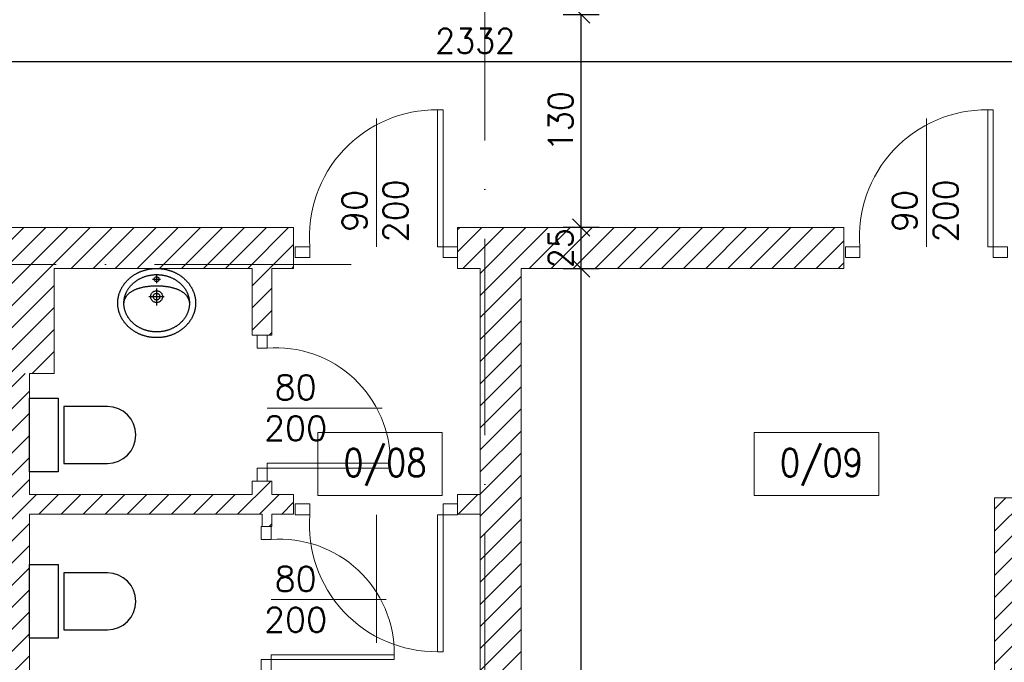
# Model space of a CAD drawing. Header units: millimetres. Extents: x -37273 to 136949, y -1495242345 to -598.
# Tile 22 of 44: x 68792 to 69393, y -17265 to -16872. Entities that reach past the tile are written whole.
import ezdxf

# ---------------------------------------------------------------- set-up
doc = ezdxf.new("R2010")
doc.units = ezdxf.units.MM
doc.linetypes.add('ACAD_ISO10W100', pattern=[18, 12, -3, 0, -3])
for name, color, linetype in [('0-urządzenia', 6, 'Continuous'), ('wym', 1, 'Continuous'), ('ściana', 7, 'Continuous')]:
    doc.layers.add(name, color=color, linetype=linetype)
for name, color, linetype, lineweight in [('A-DRZ', 3, 'Continuous', 13), ('F-BIL-OP', 103, 'Continuous', 9), ('wymiarowannie', 253, 'Continuous', 5)]:
    doc.layers.add(name, color=color, linetype=linetype, lineweight=lineweight)
doc.styles.add('SIMPLEX', font='simplex', dxfattribs={"width": 0.85})
doc.styles.get("Standard").update_dxf_attribs({"font": 'arial.ttf'})
doc.styles.add('WYM_50', font='simplex.shx', dxfattribs={"width": 0.95})
doc.dimstyles.new('50', dxfattribs={"dimtxt": 15, "dimasz": 0.15, "dimexe": 13, "dimexo": 30, "dimgap": 5, "dimtad": 1, "dimdec": 0, "dimrnd": 0.5, "dimzin": 1, "dimdsep": 46, "dimtxsty": 'WYM_50', "dimblk": 'A', "dimcen": 3, "dimdle": 5, "dimse1": 1, "dimse2": 1, "dimclrd": 256, "dimclre": 256, "dimclrt": 2, "dimaunit": 1, "dimadec": 0, "dimazin": 0, "dimtfac": 0.32, "dimtdec": 0, "dimtix": 1, "dimtmove": 1, "dimatfit": 3, "dimldrblk": 'A', "dimfxl": 1, "dimtvp": 0.08, "dimtolj": 1, "dimtzin": 1, "dimarcsym": 0})

# ---------------------------------------------------------------- blocks, each defined once
blk = doc.blocks.new('DRZWI80')
at = {"layer": 'A-DRZ', "extrusion": (0, 0, -1)}
for points in [[(-63186.49, 25780.28), (-63183.49, 25780.28), (-63183.49, 25856.28)], [(-63186.49, 25856.28), (-63183.49, 25856.28)]]:
    blk.add_lwpolyline(points, dxfattribs=at)
at = {"layer": 'A-DRZ'}
for points in [[(63186.49, 25780.28), (63186.49, 25856.28)], [(63149.49, 25780.28), (63149.49, 25851.36)]]:
    blk.add_lwpolyline(points, dxfattribs=at)
for points in [[(63104.49, 25774.28), (63104.49, 25780.28), (63112.49, 25780.28), (63112.49, 25774.28)], [(63194.49, 25774.28), (63194.49, 25780.28), (63186.49, 25780.28), (63186.49, 25774.28)]]:
    blk.add_lwpolyline(points, close=True, dxfattribs=at)
at = {"layer": 'A-DRZ', "color": 1}
blk.add_arc((63182.77, 25785.79), 70.49, 89.4084, 184.4877, dxfattribs=at)
blk = doc.blocks.new('GFT43')
at = {"layer": 'A-DRZ'}
blk.add_blockref('DRZWI80', (-63194.49, -25774.28), dxfattribs=at)
blk = doc.blocks.new('LA-WC2')
at = {"color": 0}
blk.add_lwpolyline([(17.35, 21), (17.35, 47.5, 1), (-17.5, 47.5), (-17.5, 21)], format="xyb", close=True, dxfattribs=at)
blk.add_lwpolyline([(-22.5, 17.5), (22.5, 17.5), (22.5, 0), (-22.5, 0)], close=True, dxfattribs=at)
blk = doc.blocks.new('dsdfsdf')
at = {"layer": '0-urządzenia'}
for points in [[(26.84, -0.17), (26.84, -0.55), (26.83, -0.94), (26.81, -1.33), (26.78, -1.71), (26.75, -2.09), (26.72, -2.47), (26.67, -2.85), (26.62, -3.23), (26.56, -3.6), (26.5, -3.98), (26.43, -4.35), (26.35, -4.72), (26.27, -5.08), (26.18, -5.45), (26.08, -5.81), (25.98, -6.18), (25.87, -6.53), (25.76, -6.89), (25.64, -7.25), (25.51, -7.6), (25.38, -7.95), (25.24, -8.3), (25.1, -8.64), (24.95, -8.98), (24.79, -9.32), (24.63, -9.66), (24.46, -10), (24.29, -10.33), (24.11, -10.66), (23.93, -10.99), (23.74, -11.31), (23.55, -11.63), (23.35, -11.95), (23.14, -12.26), (22.93, -12.58), (22.72, -12.89), (22.5, -13.19), (22.27, -13.49), (22.04, -13.79), (21.81, -14.09), (21.57, -14.38), (21.33, -14.67), (21.08, -14.96), (20.82, -15.24), (20.56, -15.52), (20.3, -15.8), (20.03, -16.07), (19.76, -16.34), (19.48, -16.6), (19.2, -16.87), (18.92, -17.12), (18.63, -17.38), (18.33, -17.63), (18.03, -17.87), (17.73, -18.12), (17.42, -18.35), (17.11, -18.59), (16.8, -18.82), (16.48, -19.04), (16.16, -19.27), (15.83, -19.48), (15.5, -19.7), (15.17, -19.91), (14.83, -20.11), (14.49, -20.31), (14.15, -20.5), (13.8, -20.7), (13.45, -20.88), (13.09, -21.06), (12.74, -21.24), (12.37, -21.41), (12.01, -21.58), (11.64, -21.74), (11.27, -21.9), (10.9, -22.06), (10.52, -22.2), (10.14, -22.35), (9.76, -22.49), (9.37, -22.62), (8.98, -22.75), (8.59, -22.87), (8.2, -22.99), (7.8, -23.1), (7.4, -23.21), (7, -23.31), (6.6, -23.4), (6.19, -23.49), (5.78, -23.58), (5.37, -23.66), (4.96, -23.73), (4.54, -23.8), (4.12, -23.86), (3.7, -23.92), (3.28, -23.97), (2.86, -24.02), (2.43, -24.06), (2, -24.09), (1.57, -24.12), (1.14, -24.14), (0.71, -24.15), (0.28, -24.16), (-0.16, -24.17), (-0.16, -24.17), (-0.6, -24.16), (-1.03, -24.15), (-1.47, -24.14), (-1.9, -24.12), (-2.33, -24.09), (-2.76, -24.06), (-3.18, -24.02), (-3.61, -23.97), (-4.03, -23.92), (-4.45, -23.86), (-4.87, -23.8), (-5.28, -23.73), (-5.69, -23.66), (-6.11, -23.58), (-6.51, -23.49), (-6.92, -23.4), (-7.33, -23.31), (-7.73, -23.21), (-8.13, -23.1), (-8.52, -22.99), (-8.92, -22.87), (-9.31, -22.75), (-9.7, -22.62), (-10.08, -22.49), (-10.46, -22.35), (-10.84, -22.2), (-11.22, -22.06), (-11.59, -21.9), (-11.97, -21.74), (-12.33, -21.58), (-12.7, -21.41), (-13.06, -21.24), (-13.42, -21.06), (-13.77, -20.88), (-14.12, -20.7), (-14.47, -20.5), (-14.81, -20.31), (-15.16, -20.11), (-15.49, -19.91), (-15.83, -19.7), (-16.16, -19.48), (-16.48, -19.27), (-16.8, -19.04), (-17.12, -18.82), (-17.44, -18.59), (-17.75, -18.35), (-18.05, -18.12), (-18.36, -17.87), (-18.65, -17.63), (-18.95, -17.38), (-19.24, -17.12), (-19.52, -16.87), (-19.81, -16.6), (-20.08, -16.34), (-20.35, -16.07), (-20.62, -15.8), (-20.89, -15.52), (-21.14, -15.24), (-21.4, -14.96), (-21.65, -14.67), (-21.89, -14.38), (-22.13, -14.09), (-22.37, -13.79), (-22.6, -13.49), (-22.82, -13.19), (-23.04, -12.89), (-23.26, -12.58), (-23.47, -12.26), (-23.67, -11.95), (-23.87, -11.63), (-24.06, -11.31), (-24.25, -10.99), (-24.44, -10.66), (-24.61, -10.33), (-24.79, -10), (-24.95, -9.66), (-25.11, -9.32), (-25.27, -8.98), (-25.42, -8.64), (-25.56, -8.3), (-25.7, -7.95), (-25.83, -7.6), (-25.96, -7.25), (-26.08, -6.89), (-26.19, -6.53), (-26.3, -6.18), (-26.41, -5.81), (-26.5, -5.45), (-26.59, -5.08), (-26.67, -4.72), (-26.75, -4.35), (-26.82, -3.98), (-26.89, -3.6), (-26.94, -3.23), (-26.99, -2.85), (-27.04, -2.47), (-27.08, -2.09), (-27.11, -1.71), (-27.13, -1.33), (-27.15, -0.94), (-27.16, -0.55), (-27.16, -0.17), (-27.16, -0.17), (-27.16, 0.22), (-27.15, 0.61), (-27.13, 0.99), (-27.11, 1.38), (-27.08, 1.76), (-27.04, 2.14), (-26.99, 2.52), (-26.94, 2.89), (-26.89, 3.27), (-26.82, 3.64), (-26.75, 4.01), (-26.67, 4.38), (-26.59, 4.75), (-26.5, 5.12), (-26.41, 5.48), (-26.3, 5.84), (-26.19, 6.2), (-26.08, 6.56), (-25.96, 6.91), (-25.83, 7.27), (-25.7, 7.62), (-25.56, 7.96), (-25.42, 8.31), (-25.27, 8.65), (-25.11, 8.99), (-24.95, 9.33), (-24.79, 9.66), (-24.61, 10), (-24.44, 10.33), (-24.25, 10.65), (-24.06, 10.98), (-23.87, 11.3), (-23.67, 11.62), (-23.47, 11.93), (-23.26, 12.24), (-23.04, 12.55), (-22.82, 12.86), (-22.6, 13.16), (-22.37, 13.46), (-22.13, 13.76), (-21.89, 14.05), (-21.65, 14.34), (-21.4, 14.63), (-21.14, 14.91), (-20.89, 15.19), (-20.62, 15.47), (-20.35, 15.74), (-20.08, 16.01), (-19.81, 16.27), (-19.52, 16.53), (-19.24, 16.79), (-18.95, 17.04), (-18.65, 17.29), (-18.36, 17.54), (-18.05, 17.78), (-17.75, 18.02), (-17.44, 18.25), (-17.12, 18.48), (-16.8, 18.71), (-16.48, 18.93), (-16.16, 19.15), (-15.83, 19.36), (-15.49, 19.57), (-15.16, 19.78), (-14.81, 19.98), (-14.47, 20.17), (-14.12, 20.36), (-13.77, 20.55), (-13.42, 20.73), (-13.06, 20.91), (-12.7, 21.08), (-12.33, 21.25), (-11.97, 21.41), (-11.59, 21.57), (-11.22, 21.72), (-10.84, 21.87), (-10.46, 22.01), (-10.08, 22.15), (-9.7, 22.29), (-9.31, 22.41), (-8.92, 22.54), (-8.52, 22.65), (-8.13, 22.77), (-7.73, 22.87), (-7.33, 22.97), (-6.92, 23.07), (-6.51, 23.16), (-6.11, 23.25), (-5.69, 23.33), (-5.28, 23.4), (-4.87, 23.47), (-4.45, 23.53), (-4.03, 23.59), (-3.61, 23.64), (-3.18, 23.68), (-2.76, 23.72), (-2.33, 23.76), (-1.9, 23.78), (-1.47, 23.81), (-1.03, 23.82), (-0.6, 23.83), (-0.16, 23.83), (-0.16, 23.83), (0.28, 23.83), (0.71, 23.82), (1.14, 23.81), (1.57, 23.78), (2, 23.76), (2.43, 23.72), (2.86, 23.68), (3.28, 23.64), (3.7, 23.59), (4.12, 23.53), (4.54, 23.47), (4.96, 23.4), (5.37, 23.33), (5.78, 23.25), (6.19, 23.16), (6.6, 23.07), (7, 22.97), (7.4, 22.87), (7.8, 22.77), (8.2, 22.65), (8.59, 22.54), (8.98, 22.41), (9.37, 22.29), (9.76, 22.15), (10.14, 22.01), (10.52, 21.87), (10.9, 21.72), (11.27, 21.57), (11.64, 21.41), (12.01, 21.25), (12.37, 21.08), (12.74, 20.91), (13.09, 20.73), (13.45, 20.55), (13.8, 20.36), (14.15, 20.17), (14.49, 19.98), (14.83, 19.78), (15.17, 19.57), (15.5, 19.36), (15.83, 19.15), (16.16, 18.93), (16.48, 18.71), (16.8, 18.48), (17.11, 18.25), (17.42, 18.02), (17.73, 17.78), (18.03, 17.54), (18.33, 17.29), (18.63, 17.04), (18.92, 16.79), (19.2, 16.53), (19.48, 16.27), (19.76, 16.01), (20.03, 15.74), (20.3, 15.47), (20.56, 15.19), (20.82, 14.91), (21.08, 14.63), (21.33, 14.34), (21.57, 14.05), (21.81, 13.76), (22.04, 13.46), (22.27, 13.16), (22.5, 12.86), (22.72, 12.55), (22.93, 12.24), (23.14, 11.93), (23.35, 11.62), (23.55, 11.3), (23.74, 10.98), (23.93, 10.65), (24.11, 10.33), (24.29, 10), (24.46, 9.66), (24.63, 9.33), (24.79, 8.99), (24.95, 8.65), (25.1, 8.31), (25.24, 7.96), (25.38, 7.62), (25.51, 7.27), (25.64, 6.91), (25.76, 6.56), (25.87, 6.2), (25.98, 5.84), (26.08, 5.48), (26.18, 5.12), (26.27, 4.75), (26.35, 4.38), (26.43, 4.01), (26.5, 3.64), (26.56, 3.27), (26.62, 2.89), (26.67, 2.52), (26.72, 2.14), (26.75, 1.76), (26.78, 1.38), (26.81, 0.99), (26.83, 0.61), (26.84, 0.22), (26.84, -0.17)], [(22.59, -0.29), (22.58, -0.68), (22.57, -1.06), (22.55, -1.44), (22.52, -1.82), (22.48, -2.2), (22.44, -2.58), (22.39, -2.95), (22.32, -3.32), (22.25, -3.69), (22.18, -4.06), (22.09, -4.43), (22, -4.79), (21.9, -5.15), (21.79, -5.51), (21.68, -5.86), (21.56, -6.21), (21.43, -6.56), (21.29, -6.91), (21.15, -7.25), (20.99, -7.59), (20.84, -7.93), (20.67, -8.27), (20.5, -8.6), (20.32, -8.93), (20.14, -9.25), (19.95, -9.57), (19.75, -9.89), (19.54, -10.21), (19.33, -10.52), (19.12, -10.82), (18.89, -11.13), (18.67, -11.43), (18.43, -11.72), (18.19, -12.02), (17.94, -12.31), (17.69, -12.59), (17.43, -12.87), (17.17, -13.15), (16.9, -13.42), (16.62, -13.69), (16.34, -13.95), (16.06, -14.21), (15.77, -14.46), (15.47, -14.71), (15.17, -14.96), (14.86, -15.2), (14.55, -15.43), (14.24, -15.66), (13.92, -15.89), (13.59, -16.11), (13.26, -16.32), (12.93, -16.53), (12.59, -16.74), (12.24, -16.94), (11.89, -17.13), (11.54, -17.32), (11.19, -17.51), (10.83, -17.69), (10.46, -17.86), (10.09, -18.03), (9.72, -18.19), (9.35, -18.34), (8.97, -18.49), (8.58, -18.64), (8.2, -18.77), (7.81, -18.91), (7.41, -19.03), (7.02, -19.15), (6.62, -19.26), (6.21, -19.37), (5.81, -19.47), (5.4, -19.57), (4.99, -19.65), (4.57, -19.73), (4.15, -19.81), (3.73, -19.87), (3.31, -19.94), (2.88, -19.99), (2.45, -20.04), (2.02, -20.08), (1.59, -20.11), (1.16, -20.13), (0.72, -20.15), (0.28, -20.16), (-0.16, -20.17), (-0.16, -20.17), (-0.6, -20.16), (-1.04, -20.15), (-1.48, -20.13), (-1.91, -20.11), (-2.35, -20.08), (-2.78, -20.04), (-3.21, -19.99), (-3.63, -19.94), (-4.05, -19.87), (-4.48, -19.81), (-4.89, -19.73), (-5.31, -19.65), (-5.72, -19.57), (-6.13, -19.47), (-6.54, -19.37), (-6.94, -19.26), (-7.34, -19.15), (-7.74, -19.03), (-8.13, -18.91), (-8.52, -18.77), (-8.91, -18.64), (-9.29, -18.49), (-9.67, -18.34), (-10.05, -18.19), (-10.42, -18.03), (-10.79, -17.86), (-11.15, -17.69), (-11.51, -17.51), (-11.87, -17.32), (-12.22, -17.13), (-12.57, -16.94), (-12.91, -16.74), (-13.25, -16.53), (-13.58, -16.32), (-13.91, -16.11), (-14.24, -15.89), (-14.56, -15.66), (-14.88, -15.43), (-15.19, -15.2), (-15.49, -14.96), (-15.79, -14.71), (-16.09, -14.46), (-16.38, -14.21), (-16.67, -13.95), (-16.95, -13.69), (-17.22, -13.42), (-17.49, -13.15), (-17.76, -12.87), (-18.01, -12.59), (-18.27, -12.31), (-18.51, -12.02), (-18.75, -11.72), (-18.99, -11.43), (-19.22, -11.13), (-19.44, -10.82), (-19.66, -10.52), (-19.87, -10.21), (-20.07, -9.89), (-20.27, -9.57), (-20.46, -9.25), (-20.65, -8.93), (-20.82, -8.6), (-21, -8.27), (-21.16, -7.93), (-21.32, -7.59), (-21.47, -7.25), (-21.61, -6.91), (-21.75, -6.56), (-21.88, -6.21), (-22, -5.86), (-22.12, -5.51), (-22.22, -5.15), (-22.32, -4.79), (-22.42, -4.43), (-22.5, -4.06), (-22.58, -3.69), (-22.65, -3.32), (-22.71, -2.95), (-22.76, -2.58), (-22.81, -2.2), (-22.85, -1.82), (-22.87, -1.44), (-22.9, -1.06), (-22.91, -0.68), (-22.91, -0.29), (-22.91, -0.29), (-22.91, 0.09), (-22.9, 0.48), (-22.87, 0.86), (-22.85, 1.24), (-22.81, 1.62), (-22.76, 1.99), (-22.71, 2.37), (-22.65, 2.74), (-22.58, 3.11), (-22.5, 3.48), (-22.42, 3.84), (-22.32, 4.2), (-22.22, 4.56), (-22.12, 4.92), (-22, 5.28), (-21.88, 5.63), (-21.75, 5.98), (-21.61, 6.33), (-21.47, 6.67), (-21.32, 7.01), (-21.16, 7.35), (-21, 7.68), (-20.82, 8.01), (-20.65, 8.34), (-20.46, 8.67), (-20.27, 8.99), (-20.07, 9.31), (-19.87, 9.62), (-19.66, 9.93), (-19.44, 10.24), (-19.22, 10.55), (-18.99, 10.85), (-18.75, 11.14), (-18.51, 11.43), (-18.27, 11.72), (-18.01, 12.01), (-17.76, 12.29), (-17.49, 12.56), (-17.22, 12.83), (-16.95, 13.1), (-16.67, 13.37), (-16.38, 13.62), (-16.09, 13.88), (-15.79, 14.13), (-15.49, 14.37), (-15.19, 14.61), (-14.88, 14.85), (-14.56, 15.08), (-14.24, 15.3), (-13.91, 15.52), (-13.58, 15.74), (-13.25, 15.95), (-12.91, 16.16), (-12.57, 16.36), (-12.22, 16.55), (-11.87, 16.74), (-11.51, 16.92), (-11.15, 17.1), (-10.79, 17.28), (-10.42, 17.44), (-10.05, 17.6), (-9.67, 17.76), (-9.29, 17.91), (-8.91, 18.05), (-8.52, 18.19), (-8.13, 18.32), (-7.74, 18.45), (-7.34, 18.57), (-6.94, 18.68), (-6.54, 18.79), (-6.13, 18.89), (-5.72, 18.98), (-5.31, 19.07), (-4.89, 19.15), (-4.48, 19.22), (-4.05, 19.29), (-3.63, 19.35), (-3.21, 19.41), (-2.78, 19.45), (-2.35, 19.49), (-1.91, 19.53), (-1.48, 19.55), (-1.04, 19.57), (-0.6, 19.58), (-0.16, 19.58), (-0.16, 19.58), (0.28, 19.58), (0.72, 19.57), (1.16, 19.55), (1.59, 19.53), (2.02, 19.49), (2.45, 19.45), (2.88, 19.41), (3.31, 19.35), (3.73, 19.29), (4.15, 19.22), (4.57, 19.15), (4.99, 19.07), (5.4, 18.98), (5.81, 18.89), (6.21, 18.79), (6.62, 18.68), (7.02, 18.57), (7.41, 18.45), (7.81, 18.32), (8.2, 18.19), (8.58, 18.05), (8.97, 17.91), (9.35, 17.76), (9.72, 17.6), (10.09, 17.44), (10.46, 17.28), (10.83, 17.1), (11.19, 16.92), (11.54, 16.74), (11.89, 16.55), (12.24, 16.36), (12.59, 16.16), (12.93, 15.95), (13.26, 15.74), (13.59, 15.52), (13.92, 15.3), (14.24, 15.08), (14.55, 14.85), (14.86, 14.61), (15.17, 14.37), (15.47, 14.13), (15.77, 13.88), (16.06, 13.62), (16.34, 13.37), (16.62, 13.1), (16.9, 12.83), (17.17, 12.56), (17.43, 12.29), (17.69, 12.01), (17.94, 11.72), (18.19, 11.43), (18.43, 11.14), (18.67, 10.85), (18.89, 10.55), (19.12, 10.24), (19.33, 9.93), (19.54, 9.62), (19.75, 9.31), (19.95, 8.99), (20.14, 8.67), (20.32, 8.34), (20.5, 8.01), (20.67, 7.68), (20.84, 7.35), (20.99, 7.01), (21.15, 6.67), (21.29, 6.33), (21.43, 5.98), (21.56, 5.63), (21.68, 5.28), (21.79, 4.92), (21.9, 4.56), (22, 4.2), (22.09, 3.84), (22.18, 3.48), (22.25, 3.11), (22.32, 2.74), (22.39, 2.37), (22.44, 1.99), (22.48, 1.62), (22.52, 1.24), (22.55, 0.86), (22.57, 0.48), (22.58, 0.09), (22.59, -0.29)], [(-0.24, 18.15), (0.22, 18.08), (0.64, 17.91), (1, 17.63), (1.27, 17.28), (1.45, 16.86), (1.51, 16.4), (1.45, 15.93), (1.27, 15.51), (1, 15.16), (0.64, 14.89), (0.22, 14.71), (-0.24, 14.65), (-0.71, 14.71), (-1.12, 14.89), (-1.48, 15.16), (-1.75, 15.51), (-1.93, 15.93), (-1.99, 16.4), (-1.93, 16.86), (-1.75, 17.28), (-1.48, 17.63), (-1.12, 17.91), (-0.71, 18.08)], [(-0.22, 8.41), (0.23, 8.38), (0.66, 8.31), (1.08, 8.2), (1.48, 8.04), (1.85, 7.85), (2.2, 7.61), (2.53, 7.35), (2.83, 7.05), (3.09, 6.73), (3.32, 6.37), (3.52, 6), (3.68, 5.6), (3.79, 5.18), (3.86, 4.75), (3.88, 4.31), (3.86, 3.86), (3.79, 3.43), (3.68, 3.01), (3.52, 2.62), (3.32, 2.24), (3.09, 1.89), (2.83, 1.56), (2.53, 1.27), (2.2, 1), (1.85, 0.77), (1.48, 0.57), (1.08, 0.42), (0.66, 0.3), (0.23, 0.23), (-0.22, 0.21), (-0.66, 0.23), (-1.09, 0.3), (-1.51, 0.42), (-1.91, 0.57), (-2.28, 0.77), (-2.63, 1), (-2.96, 1.27), (-3.26, 1.56), (-3.52, 1.89), (-3.75, 2.24), (-3.95, 2.62), (-4.11, 3.01), (-4.22, 3.43), (-4.29, 3.86), (-4.32, 4.31), (-4.29, 4.75), (-4.22, 5.18), (-4.11, 5.6), (-3.95, 6), (-3.75, 6.37), (-3.52, 6.73), (-3.26, 7.05), (-2.96, 7.35), (-2.63, 7.61), (-2.28, 7.85), (-1.91, 8.04), (-1.51, 8.2), (-1.09, 8.31), (-0.66, 8.38)], [(-0.22, 6.61), (0.25, 6.56), (0.68, 6.43), (1.07, 6.21), (1.41, 5.93), (1.69, 5.59), (1.9, 5.2), (2.04, 4.77), (2.08, 4.31), (2.04, 3.84), (1.9, 3.41), (1.69, 3.02), (1.41, 2.68), (1.07, 2.4), (0.68, 2.19), (0.25, 2.05), (-0.22, 2.01), (-0.68, 2.05), (-1.11, 2.19), (-1.5, 2.4), (-1.84, 2.68), (-2.12, 3.02), (-2.33, 3.41), (-2.47, 3.84), (-2.52, 4.31), (-2.47, 4.77), (-2.33, 5.2), (-2.12, 5.59), (-1.84, 5.93), (-1.5, 6.21), (-1.11, 6.43), (-0.68, 6.56)]]:
    blk.add_lwpolyline(points, close=True, dxfattribs=at)
for points in [[(-3.07, 16.4), (2.59, 16.4)], [(-0.24, 19.18), (-0.24, 13.71)], [(-22.91, -1.17), (-22.91, -0.81), (-22.89, -0.46), (-22.86, -0.12), (-22.82, 0.22), (-22.77, 0.56), (-22.71, 0.89), (-22.64, 1.21), (-22.56, 1.53), (-22.47, 1.84), (-22.37, 2.15), (-22.26, 2.46), (-22.14, 2.76), (-22.01, 3.05), (-21.87, 3.34), (-21.72, 3.63), (-21.56, 3.91), (-21.39, 4.18), (-21.21, 4.45), (-21.02, 4.71), (-20.83, 4.97), (-20.62, 5.23), (-20.41, 5.48), (-20.19, 5.72), (-19.96, 5.96), (-19.72, 6.2), (-19.47, 6.43), (-19.21, 6.65), (-18.95, 6.87), (-18.68, 7.09), (-18.4, 7.3), (-18.11, 7.51), (-17.82, 7.71), (-17.52, 7.9), (-17.21, 8.09), (-16.89, 8.28), (-16.57, 8.46), (-16.24, 8.64), (-15.9, 8.81), (-15.55, 8.98), (-15.2, 9.14), (-14.85, 9.3), (-14.48, 9.45), (-14.11, 9.6), (-13.74, 9.74), (-13.35, 9.88), (-12.96, 10.01), (-12.57, 10.14), (-12.17, 10.26), (-11.77, 10.38), (-11.35, 10.5), (-10.94, 10.61), (-10.52, 10.71), (-10.09, 10.81), (-9.66, 10.91), (-9.22, 11), (-8.78, 11.08), (-8.34, 11.17), (-7.89, 11.24), (-7.43, 11.31), (-6.97, 11.38), (-6.51, 11.44), (-6.04, 11.5), (-5.57, 11.55), (-5.1, 11.6), (-4.62, 11.65), (-4.13, 11.69), (-3.65, 11.72), (-3.16, 11.75), (-2.67, 11.78), (-2.17, 11.8), (-1.67, 11.81), (-1.17, 11.82), (-0.67, 11.83), (-0.16, 11.83)], [(-0.24, 9.91), (-0.24, -1.88)], [(-0.16, 11.83), (0.35, 11.83), (0.85, 11.82), (1.35, 11.81), (1.85, 11.8), (2.34, 11.78), (2.84, 11.75), (3.33, 11.72), (3.81, 11.69), (4.29, 11.65), (4.77, 11.6), (5.25, 11.55), (5.72, 11.5), (6.19, 11.44), (6.65, 11.38), (7.11, 11.31), (7.56, 11.24), (8.01, 11.17), (8.46, 11.08), (8.9, 11), (9.34, 10.91), (9.77, 10.81), (10.19, 10.71), (10.62, 10.61), (11.03, 10.5), (11.44, 10.38), (11.85, 10.26), (12.25, 10.14), (12.64, 10.01), (13.03, 9.88), (13.41, 9.74), (13.79, 9.6), (14.16, 9.45), (14.52, 9.3), (14.88, 9.14), (15.23, 8.98), (15.58, 8.81), (15.91, 8.64), (16.24, 8.46), (16.57, 8.28), (16.88, 8.09), (17.19, 7.9), (17.5, 7.71), (17.79, 7.51), (18.08, 7.3), (18.36, 7.09), (18.63, 6.87), (18.89, 6.65), (19.15, 6.43), (19.39, 6.2), (19.63, 5.96), (19.86, 5.72), (20.09, 5.48), (20.3, 5.23), (20.51, 4.97), (20.7, 4.71), (20.89, 4.45), (21.07, 4.18), (21.24, 3.91), (21.4, 3.63), (21.55, 3.34), (21.69, 3.05), (21.82, 2.76), (21.94, 2.46), (22.05, 2.15), (22.15, 1.84), (22.24, 1.53), (22.32, 1.21), (22.39, 0.89), (22.45, 0.56), (22.5, 0.22), (22.54, -0.12), (22.57, -0.46), (22.58, -0.81), (22.59, -1.17)], [(-5.55, 4.36), (5.05, 4.36)]]:
    blk.add_lwpolyline(points, dxfattribs=at)
blk = doc.blocks.new('A')
at = {"color": 1, "linetype": 'Continuous'}
blk.add_line((0, 73.6), (0, -73.6), dxfattribs=at)
at = {"color": 7, "linetype": 'Continuous'}
blk.add_line((-35.3, -35.3), (35.3, 35.3), dxfattribs=at)
blk = doc.blocks.new('*D1530')
at = {"layer": 'Defpoints', "color": 0, "lineweight": 13, "ltscale": 3}
for p in [(67451.44, -16999.38), (67093.45, -17743.38), (69053.44, -17743.38)]:
    blk.add_point(p, dxfattribs=at)
at = {"layer": 'wym', "lineweight": -2}
blk.add_line((67093.45, -16999.53), (67093.45, -17743.23), dxfattribs=at)
at = {"layer": 'wym', "lineweight": -2, "ltscale": 3, "xscale": 0.15, "yscale": 0.15, "zscale": 0.15}
for p, rotation in [((67093.45, -16999.38), 90), ((67093.45, -17743.38), 270)]:
    blk.add_blockref('A', p, dxfattribs=dict(at, rotation=rotation))
at = {"layer": 'wym', "color": 2, "ltscale": 3, "insert": (67080.95, -17371.38), "char_height": 15, "attachment_point": 5, "rotation": 90, "style": 'WYM_50'}
blk.add_mtext('\\A1;744', dxfattribs=at)
blk = doc.blocks.new('*D1606')
at = {"layer": 'Defpoints', "color": 0, "lineweight": 13, "ltscale": 3}
for p in [(69135.17, -17024.38), (69145.35, -17024.38), (69145.35, -17698.38)]:
    blk.add_point(p, dxfattribs=at)
at = {"layer": 'wym', "lineweight": -2}
blk.add_line((69135.17, -17698.23), (69135.17, -17024.53), dxfattribs=at)
at = {"layer": 'wym', "lineweight": -2, "ltscale": 3, "xscale": 0.15, "yscale": 0.15, "zscale": 0.15}
for p, rotation in [((69135.17, -17024.38), 90), ((69135.17, -17698.38), 270)]:
    blk.add_blockref('A', p, dxfattribs=dict(at, rotation=rotation))
at = {"layer": 'wym', "color": 2, "ltscale": 3, "insert": (69122.67, -17361.38), "char_height": 15, "attachment_point": 5, "rotation": 90, "style": 'WYM_50'}
blk.add_mtext('\\A1;674', dxfattribs=at)
blk = doc.blocks.new('*D1607')
at = {"layer": 'Defpoints', "color": 0, "lineweight": 13, "ltscale": 3}
for p in [(69135.17, -16999.38), (69168.76, -16999.38), (69168.76, -17024.38)]:
    blk.add_point(p, dxfattribs=at)
at = {"layer": 'wym', "lineweight": -2}
for p, q in [((69135.17, -16999.23), (69135.17, -16999.08)), ((69135.17, -17024.38), (69135.17, -16999.38)), ((69135.17, -17024.53), (69135.17, -17024.68))]:
    blk.add_line(p, q, dxfattribs=at)
at = {"layer": 'wym', "lineweight": -2, "ltscale": 3, "xscale": 0.15, "yscale": 0.15, "zscale": 0.15}
for p, rotation in [((69135.17, -16999.38), 270), ((69135.17, -17024.38), 90)]:
    blk.add_blockref('A', p, dxfattribs=dict(at, rotation=rotation))
at = {"layer": 'wym', "color": 2, "ltscale": 3, "insert": (69122.67, -17011.88), "char_height": 15, "attachment_point": 5, "rotation": 90, "style": 'WYM_50'}
blk.add_mtext('\\A1;25', dxfattribs=at)
blk = doc.blocks.new('*D1608')
at = {"layer": 'Defpoints', "color": 0, "lineweight": 13, "ltscale": 3}
for p in [(69135.17, -16869.38), (69148.47, -16869.38), (69148.47, -16999.38)]:
    blk.add_point(p, dxfattribs=at)
at = {"layer": 'wym', "lineweight": -2}
blk.add_line((69135.17, -16999.23), (69135.17, -16869.53), dxfattribs=at)
at = {"layer": 'wym', "lineweight": -2, "ltscale": 3, "xscale": 0.15, "yscale": 0.15, "zscale": 0.15}
for p, rotation in [((69135.17, -16869.38), 90), ((69135.17, -16999.38), 270)]:
    blk.add_blockref('A', p, dxfattribs=dict(at, rotation=rotation))
at = {"layer": 'wym', "color": 2, "ltscale": 3, "insert": (69122.67, -16934.38), "char_height": 15, "attachment_point": 5, "rotation": 90, "style": 'WYM_50'}
blk.add_mtext('\\A1;130', dxfattribs=at)
blk = doc.blocks.new('*D1627')
at = {"layer": 'Defpoints', "color": 0, "lineweight": 13, "ltscale": 3}
for p in [(70236.44, -16897.92), (67904.44, -16999.38), (70236.44, -16999.38)]:
    blk.add_point(p, dxfattribs=at)
at = {"layer": 'wym', "lineweight": -2}
blk.add_line((67904.59, -16897.92), (70236.29, -16897.92), dxfattribs=at)
at = {"layer": 'wym', "lineweight": -2, "ltscale": 3, "xscale": 0.15, "yscale": 0.15, "zscale": 0.15, "rotation": 180}
blk.add_blockref('A', (67904.44, -16897.92), dxfattribs=at)
at = {"layer": 'wym', "lineweight": -2, "ltscale": 3, "xscale": 0.15, "yscale": 0.15, "zscale": 0.15}
blk.add_blockref('A', (70236.44, -16897.92), dxfattribs=at)
at = {"layer": 'wym', "color": 2, "ltscale": 3, "insert": (69070.44, -16885.42), "char_height": 15, "attachment_point": 5, "style": 'WYM_50'}
blk.add_mtext('\\A1;2332', dxfattribs=at)

msp = doc.modelspace()

# ---------------------------------------------------------------- hatches: boundary and pattern name
at = {"layer": 'wymiarowannie', "lineweight": 13, "ltscale": 3}
h = msp.add_hatch(dxfattribs=at)
h.set_pattern_fill('ANSI31', color=5, scale=3)
h.set_pattern_definition([(45, (68611.444, -17088.597), (-6.7352, 6.7352), [])])
h.paths.add_polyline_path([(68611.44, -17021.88), (68959.67, -17021.88), (68959.67, -17024.38), (68946.44, -17024.38), (68946.44, -17065.07), (68934.44, -17065.07), (68934.44, -17024.38), (68876.25, -17024.38), (68876.06, -17024.38), (68875.86, -17024.38), (68813.46, -17024.38), (68786.44, -17024.38), (68611.44, -17024.38)])
h.paths.add_polyline_path([(68611.44, -17021.88), (68611.44, -16999.38), (68959.67, -16999.38), (68959.67, -17021.88)])
h.paths.add_polyline_path([(68798.44, -17088.6), (68798.44, -17024.38), (68813.46, -17024.38), (68813.46, -17088.6)])
h.paths.add_polyline_path([(68786.44, -17088.6), (68786.44, -17024.38), (68798.44, -17024.38), (68798.44, -17088.6)])
h = msp.add_hatch(dxfattribs=at)
h.set_pattern_fill('ANSI31', color=5, scale=3)
h.set_pattern_definition([(45, (69044.444, -17743.378), (-6.73519, 6.73519), [])])
h.paths.add_polyline_path([(69076.44, -16999.38), (69295.44, -16999.38), (69295.44, -17024.38), (69098.44, -17024.38), (69098.44, -17417.88), (69076.44, -17417.88)])
h.paths.add_polyline_path([(69344.44, -17720.88), (69344.44, -17698.38), (69387.44, -17698.38), (69387.44, -17164.38), (69417.44, -17164.38), (69417.44, -17176.38), (69399.44, -17176.38), (69399.44, -17698.38), (69403.44, -17698.38), (69403.44, -17720.88)])
h.paths.add_polyline_path([(69044.44, -17417.88), (69044.44, -17395.38), (69073.44, -17395.38), (69073.44, -17312.83), (69073.45, -17312.45), (69073.44, -17312.07), (69073.44, -17024.38), (69059.67, -17024.38), (69059.67, -16999.38), (69076.44, -16999.38), (69076.44, -17417.88)])
h.paths.add_polyline_path([(69344.44, -17743.38), (69344.44, -17720.88), (69403.44, -17720.88), (69403.44, -17743.38)])
h.paths.add_polyline_path([(69641.44, -17743.38), (69641.44, -17720.88), (69692.44, -17720.88), (69692.44, -17743.38)])
h.paths.add_polyline_path([(69133.92, -16996.59), (69133.92, -17027.16), (69111.42, -17027.16), (69111.42, -16996.59)], flags=9)
h.paths.add_polyline_path([(69407.37, -17626.74), (69379.52, -17626.74), (69379.52, -17604.24), (69407.37, -17604.24)], flags=9)
h.paths.add_polyline_path([(69410.28, -17662.2), (69392.6, -17662.2), (69392.6, -17639.7), (69410.28, -17639.7)], flags=9)
h = msp.add_hatch(dxfattribs=at)
h.set_pattern_fill('ANSI31', color=5, scale=3)
h.set_pattern_definition([(45, (68430.444, -17440.378), (-6.73519, 6.73519), [])])
h.paths.add_polyline_path([(68753.44, -17417.88), (68753.44, -17395.38), (68786.44, -17395.38), (68786.44, -17088.6), (68798.44, -17088.6), (68798.44, -17162.38), (68934.44, -17162.38), (68934.44, -17154.17), (68946.44, -17154.17), (68946.44, -17162.38), (68959.67, -17162.38), (68959.67, -17174.38), (68946.44, -17174.38), (68946.44, -17181.99), (68945.86, -17181.99), (68940.44, -17181.99), (68940.44, -17174.38), (68798.44, -17174.38), (68798.44, -17280.99), (68940.44, -17280.99), (68940.44, -17271.09), (68945.86, -17271.09), (68946.44, -17271.09), (68946.44, -17296.38), (68945.86, -17296.38), (68940.44, -17296.38), (68940.44, -17286.99), (68798.44, -17286.99), (68798.44, -17395.38), (68799.44, -17395.38), (68799.44, -17417.88)])
h.paths.add_polyline_path([(68430.44, -17417.88), (68430.44, -17395.38), (68430.44, -17322.38), (68442.44, -17322.38), (68442.44, -17395.38), (68549.44, -17395.38), (68549.44, -17417.88)])
h.paths.add_polyline_path([(68430.44, -17440.38), (68430.44, -17417.88), (68549.44, -17417.88), (68549.44, -17440.38)])
h.paths.add_polyline_path([(68753.44, -17440.38), (68753.44, -17417.88), (68799.44, -17417.88), (68799.44, -17440.38)])
h.paths.add_polyline_path([(69059.67, -17174.38), (69059.67, -17168.16), (69059.67, -17162.38), (69073.44, -17162.38), (69073.44, -17174.38)])
h.paths.add_polyline_path([(68860.36, -17396.67), (68797.27, -17396.67), (68797.27, -17375.29), (68860.36, -17375.29)], flags=9)
h.paths.add_polyline_path([(68450.37, -17340.56), (68422.52, -17340.56), (68422.52, -17318.06), (68450.37, -17318.06)], flags=9)
h.paths.add_polyline_path([(68610.3, -17396.67), (68547.33, -17396.67), (68547.33, -17375.29), (68610.3, -17375.29)], flags=9)

# ---------------------------------------------------------------- linework, layer by layer
at = {"layer": 'F-BIL-OP', "color": 0}
for points in [[(68974.45, -17124.62), (69050.4, -17124.62), (69050.4, -17163.01), (68974.45, -17163.01)], [(69240.84, -17124.62), (69316.8, -17124.62), (69316.8, -17163.01), (69240.84, -17163.01)]]:
    msp.add_lwpolyline(points, close=True, dxfattribs=at)
at = {"layer": 'wymiarowannie', "color": 251, "linetype": 'ACAD_ISO10W100', "lineweight": 13, "ltscale": 10}
for p, q in [((69076.44, -18026.75), (69076.44, -15932.56)), ((68994.75, -17021.88), (66993.56, -17021.88))]:
    msp.add_line(p, q, dxfattribs=at)
at = {"layer": 'wymiarowannie', "color": 1, "lineweight": 13, "ltscale": 3}
msp.add_line((69295.44, -17024.38), (69295.44, -16999.38), dxfattribs=at)
at = {"layer": 'ściana', "lineweight": 13, "ltscale": 3}
for p, q in [((68611.44, -16999.38), (68959.67, -16999.38)), ((68959.67, -17024.38), (68959.67, -16999.38)), ((69059.67, -17024.38), (69059.67, -16999.38)), ((69059.67, -16999.38), (69295.44, -16999.38)), ((68813.46, -17024.38), (68934.44, -17024.38)), ((68934.44, -17065.07), (68934.44, -17024.38)), ((68946.44, -17065.07), (68946.44, -17024.38)), ((68946.44, -17024.38), (68959.67, -17024.38)), ((69059.67, -17024.38), (69073.44, -17024.38)), ((69073.44, -17024.38), (69073.44, -17395.38)), ((69098.44, -17024.38), (69098.44, -17698.38)), ((69098.44, -17024.38), (69295.44, -17024.38)), ((68934.44, -17065.07), (68946.44, -17065.07)), ((68798.44, -17088.6), (68798.44, -17162.38)), ((68813.46, -17088.6), (68798.44, -17088.6)), ((68934.44, -17162.38), (68934.44, -17154.17)), ((68934.44, -17154.17), (68946.44, -17154.17)), ((68946.44, -17162.38), (68946.44, -17154.17)), ((68934.44, -17162.38), (68798.44, -17162.38)), ((68959.67, -17162.38), (68946.44, -17162.38)), ((68959.67, -17174.38), (68959.67, -17162.38)), ((69059.67, -17174.38), (69059.67, -17162.38)), ((69073.44, -17162.38), (69059.67, -17162.38)), ((69387.44, -17164.38), (69387.44, -17698.38)), ((69387.44, -17164.38), (69417.44, -17164.38)), ((68798.44, -17174.38), (68798.44, -17280.99)), ((68940.44, -17174.38), (68798.44, -17174.38)), ((68940.44, -17174.38), (68940.44, -17181.99)), ((68946.44, -17174.38), (68946.44, -17181.99)), ((68959.67, -17174.38), (68946.44, -17174.38)), ((69073.44, -17174.38), (69059.67, -17174.38)), ((68940.44, -17181.99), (68946.44, -17181.99))]:
    msp.add_line(p, q, dxfattribs=at)
msp.add_lwpolyline([(68813.46, -17024.38), (68813.46, -17088.6)], dxfattribs=at)

# ---------------------------------------------------------------- block references
at = {"layer": '0-urządzenia', "rotation": 270}
for p in [(68798.44, -17126.12), (68798.44, -17227.69)]:
    msp.add_blockref('LA-WC2', p, dxfattribs=at)
at = {"layer": 'A-DRZ', "xscale": 1.1, "yscale": 1.1, "zscale": 1.1}
for p in [(69059.67, -17017.69), (69395.44, -17017.69)]:
    msp.add_blockref('GFT43', p, dxfattribs=at)
at = {"layer": 'A-DRZ'}
for p, xscale, yscale, zscale, rotation in [((68937.47, -17154.17), 0.9900000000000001, 0.9900000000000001, 0.9900000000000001, 270), ((69059.67, -17168.16), -1.1, 1.1, 1.1, 180), ((68939.92, -17271.09), 0.9900000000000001, 0.9900000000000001, 0.9900000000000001, 270)]:
    msp.add_blockref('GFT43', p, dxfattribs=dict(at, xscale=xscale, yscale=yscale, zscale=zscale, rotation=rotation))
at = {"layer": 'wym', "xscale": 0.8800000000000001, "yscale": 0.8800000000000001, "zscale": 0.8800000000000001, "rotation": 359.9999999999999}
msp.add_blockref('dsdfsdf', (68876.2, -17045.35), dxfattribs=at)

# ---------------------------------------------------------------- texts
at = {"layer": 'A-DRZ', "char_height": 15, "attachment_point": 5, "rotation": 90}
for insert in [(69009.36, -16989.22), (69345.13, -16989.22)]:
    msp.add_mtext('\\pxqc;{\\Fsimplex|c238;90\\P\\pq*;\\Fsimplex|c0;2\\Fsimplex|c238;00}', dxfattribs=dict(at, insert=insert))
at = {"layer": 'A-DRZ', "char_height": 15, "attachment_point": 5}
for insert in [(68960.86, -17109.49), (68960.86, -17226.41)]:
    msp.add_mtext('\\pxqc;{\\Fsimplex.shx|c238;80\\P\\pq*;\\Fsimplex.shx|c0;2\\Fsimplex.shx|c238;00}', dxfattribs=dict(at, insert=insert))
at = {"layer": 'F-BIL-OP', "color": 0, "style": 'SIMPLEX', "width": 0.85}
for s, p in [('0/08', (68990.04, -17151.47)), ('0/09', (69256.43, -17151.47))]:
    msp.add_text(s, height=17, dxfattribs=at).set_placement(p)

# ---------------------------------------------------------------- dimensions: what is measured, and where the dimension line sits
at = {"layer": 'wym'}
for base, p1, p2, picture, middle in [((69135.17, -16869.38), (69148.47, -16999.38), (69148.47, -16869.38), '*D1608', (69122.67, -16934.38)), ((67093.45, -17743.38), (67451.44, -16999.38), (69053.44, -17743.38), '*D1530', (67080.95, -17371.38)), ((69135.17, -16999.38), (69168.76, -17024.38), (69168.76, -16999.38), '*D1607', (69122.67, -17011.88)), ((69135.17, -17024.38), (69145.35, -17698.38), (69145.35, -17024.38), '*D1606', (69122.67, -17361.38))]:
    dim = msp.add_linear_dim(base=base, p1=p1, p2=p2, angle=90, dimstyle='50', override={"dimblk": 'A', "dimfxl": 0, "dimarcsym": 1}, dxfattribs=at)
    dim.commit()
    dim.dimension.update_dxf_attribs({"geometry": picture, "text_midpoint": middle})
dim = msp.add_linear_dim(base=(70236.44, -16897.92), p1=(67904.44, -16999.38), p2=(70236.44, -16999.38), dimstyle='50', override={"dimblk": 'A', "dimfxl": 0, "dimarcsym": 1}, dxfattribs=at)
dim.commit()
dim.dimension.update_dxf_attribs({"geometry": '*D1627', "text_midpoint": (69070.44, -16885.42)})

doc.saveas('drawing.dxf')
